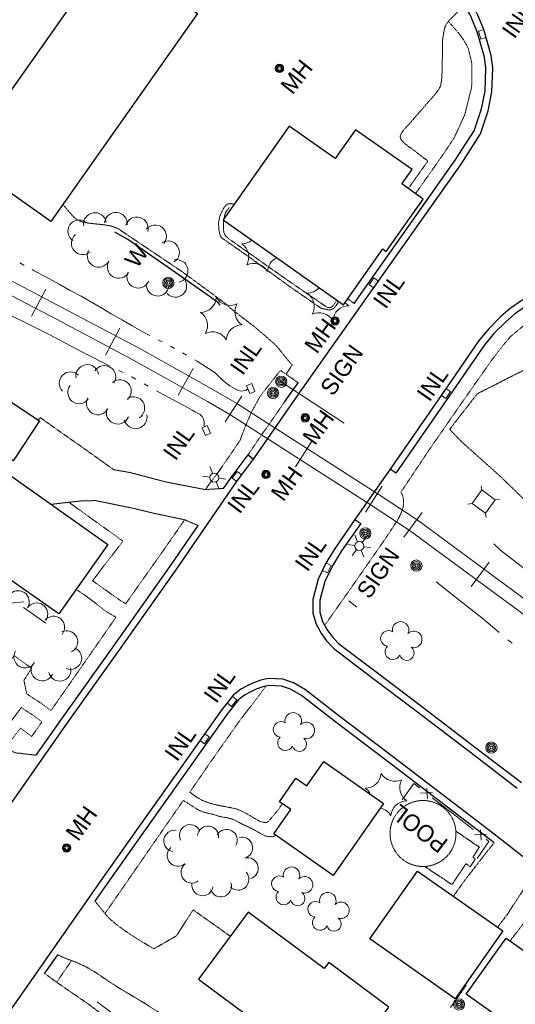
# Model space of a CAD drawing. Extents: x 863487 to 870045, y 569252 to 575761.
# Tile 24 of 66: x 865516 to 865694, y 572008 to 572362. Entities that reach past the tile are written whole.
import ezdxf
from ezdxf.enums import TextEntityAlignment as Align

# ---------------------------------------------------------------- set-up
doc = ezdxf.new("R2010")
doc.units = 0
doc.header["$LTSCALE"] = 0.005
doc.header["$MEASUREMENT"] = 0
for name, pattern in [('DGN Style 3', [37.5, 25, -12.5]), ('DGN Style 4', [56.5, 25, -12.5, 6.5, -12.5]), ('DGN Style 5', [20, 10, -10]), ('DGN Style 6', [74.75, 25, -12.5, 6.25, -12.5, 6, -12.5])]:
    doc.linetypes.add(name, pattern=pattern)
for name, color, linetype, lineweight in [('E_BLD_Name', 241, 'Continuous', 15), ('E_DRN_Grate', 5, 'Continuous', 15), ('E_DWY', 2, 'DGN Style 3', 15), ('E_LAND_Vegetation', 3, 'Continuous', 15), ('E_MISCPROP', 30, 'Continuous', 15), ('E_MISCPROP_Dash', 241, 'DGN Style 3', 15), ('E_MISCPROP_HvyDash', 241, 'DGN Style 3', 25), ('E_MISCPROP_HvyLine', 241, 'Continuous', 25), ('E_MISCPROP_Railing', 30, 'Continuous', 15), ('E_PATH_Sidewalk', 2, 'DGN Style 5', 15), ('E_RDWY', 21, 'Continuous', 25), ('E_RR', 4, 'Continuous', 15), ('E_UTL_AboveGroundPipe', 30, 'DGN Style 4', 15), ('E_WAL', 40, 'Continuous', 25), ('E_WTR', 4, 'DGN Style 6', 15)]:
    doc.layers.add(name, color=color, linetype=linetype, lineweight=lineweight)
doc.styles.add('Style-IGR_FONT_0', font='IGR_FONT_0.shx')
doc.styles.add('Style-IGR_FONT_1', font='IGR_FONT_1.shx')

# ---------------------------------------------------------------- blocks, each defined once
blk = doc.blocks.new('INLT')
at = {"layer": 'E_MISCPROP_Railing', "color": 40, "linetype": 'Continuous', "lineweight": 0, "flags": 128}
blk.add_lwpolyline([(3, -2), (3, 0), (0, 0), (0, -2), (3, -2)], dxfattribs=at)
blk = doc.blocks.new('INL_1')
at = {"layer": 'E_MISCPROP_Railing', "color": 40, "linetype": 'Continuous', "lineweight": 0, "style": 'Style-IGR_FONT_0'}
blk.add_text('INL', height=6, rotation=359.9999, dxfattribs=at).set_placement((-5.74, -3.01))
blk = doc.blocks.new('INL_2')
at = {"layer": 'E_MISCPROP_Railing', "color": 40, "linetype": 'Continuous', "lineweight": 0, "style": 'Style-IGR_FONT_0'}
blk.add_text('INL', height=6, rotation=0, dxfattribs=at).set_placement((-5.74, -3.01))
blk = doc.blocks.new('INL_3')
at = {"layer": 'E_MISCPROP_Railing', "color": 40, "linetype": 'Continuous', "lineweight": 0, "style": 'Style-IGR_FONT_0'}
blk.add_text('INL', height=6, rotation=0.0001, dxfattribs=at).set_placement((-5.74, -3.01))
blk = doc.blocks.new('INL_8')
at = {"layer": 'E_MISCPROP_Railing', "color": 40, "linetype": 'Continuous', "lineweight": 0, "style": 'Style-IGR_FONT_0'}
blk.add_text('INL', height=6, rotation=359.9999, dxfattribs=at).set_placement((-5.74, -3.01))
blk = doc.blocks.new('MHO')
at = {"layer": 'E_DRN_Grate', "color": 20, "linetype": 'Continuous', "lineweight": 0}
for centre, radius in [((0.06, 0.01), 1.5), ((0.07, 0.01), 1.22), ((0.06, 0), 0.968), ((0.03, -0.01), 0.605)]:
    blk.add_circle(centre, radius, dxfattribs=at)
blk = doc.blocks.new('POLE')
at = {"layer": 'E_MISCPROP', "color": 20, "linetype": 'Continuous', "lineweight": 0}
for centre, radius in [((-0.01, 0.02), 2.02), ((-0.01, 0.03), 1.52), ((0, -0.01), 1.01), ((0, 0), 0.502)]:
    blk.add_circle(centre, radius, dxfattribs=at)
blk = doc.blocks.new('LTP')
at = {"layer": 'E_MISCPROP', "color": 20, "linetype": 'Continuous', "lineweight": 0}
for p, q in [((-0.8, 1.43), (-2, 3.73)), ((0.9, 1.42), (2.27, 3.65)), ((-1.64, 0.07), (-4.24, 0.14)), ((-0.88, -1.42), (-2.24, -3.61)), ((0.76, -1.47), (2, -3.65)), ((1.64, -0.02), (4.16, -0.09))]:
    blk.add_line(p, q, dxfattribs=at)
blk.add_circle((0, 0), 1.64, dxfattribs=at)
blk = doc.blocks.new('PED')
at = {"layer": 'E_UTL_AboveGroundPipe', "color": 101, "linetype": 'Continuous', "lineweight": 13}
for p, q in [((-3.12, 2.9), (-4.17, 3.96)), ((2.88, 2.9), (3.94, 3.96)), ((-4.18, -4.16), (-3.12, -3.1)), ((3.94, -4.16), (2.88, -3.1))]:
    blk.add_line(p, q, dxfattribs=at)
at = {"layer": 'E_UTL_AboveGroundPipe', "color": 101, "linetype": 'Continuous', "lineweight": 13, "flags": 128}
blk.add_lwpolyline([(-3.12, -3.1), (2.88, -3.1), (2.88, 2.9), (-3.12, 2.9)], close=True, dxfattribs=at)
blk = doc.blocks.new('POOL')
at = {"layer": 'E_BLD_Name', "color": 241, "linetype": 'Continuous', "lineweight": 0, "style": 'Style-IGR_FONT_0'}
blk.add_text('POOL', height=6, rotation=360, dxfattribs=at).set_placement((-10.44, 0.15), align=Align.MIDDLE_LEFT)
blk = doc.blocks.new('WAL_2')
at = {"layer": 'E_MISCPROP_Railing', "color": 40, "linetype": 'Continuous', "lineweight": 0, "style": 'Style-IGR_FONT_0'}
blk.add_text('W', height=6, rotation=360, dxfattribs=at).set_placement((-2.27, -0.34), align=Align.MIDDLE_LEFT)
blk = doc.blocks.new('SIGN')
at = {"layer": 'E_MISCPROP', "color": 20, "linetype": 'Continuous', "lineweight": 0, "style": 'Style-IGR_FONT_0'}
blk.add_text('SIGN', height=6, rotation=0.0001, dxfattribs=at).set_placement((-9.6, -0.01), align=Align.MIDDLE_LEFT)
blk = doc.blocks.new('SIGN_1')
at = {"layer": 'E_MISCPROP', "color": 20, "linetype": 'Continuous', "lineweight": 0, "style": 'Style-IGR_FONT_0'}
blk.add_text('SIGN', height=6, rotation=0, dxfattribs=at).set_placement((-9.61, -0.01), align=Align.MIDDLE_LEFT)
blk = doc.blocks.new('POLE_1')
at = {"layer": 'E_MISCPROP', "color": 20, "linetype": 'Continuous', "lineweight": 0}
for centre, radius in [((-0.01, 0.02), 2.02), ((-0.01, 0.03), 1.52), ((0, -0.01), 1.01), ((0, 0), 0.502)]:
    blk.add_circle(centre, radius, dxfattribs=at)
blk = doc.blocks.new('PINEL')
at = {"layer": 'E_LAND_Vegetation', "color": 93, "linetype": 'Continuous', "lineweight": 0}
for centre, start, end in [((-8.14, 7.32), 275.2113, 0.9763), ((2.26, 10.71), 215.2113, 300.9763), ((10.41, 3.41), 155.2113, 240.9763), ((-10.4, -3.39), 335.2113, 60.9763), ((8.15, -7.3), 95.2114, 180.9763), ((-2.25, -10.7), 35.2113, 120.9763)]:
    blk.add_arc(centre, 5.72, start, end, dxfattribs=at)
blk = doc.blocks.new('TREE')
at = {"layer": 'E_LAND_Vegetation', "color": 93, "linetype": 'Continuous', "lineweight": 0}
for centre, radius, start, end in [((-1.47, 4.28), 2.78, 1.3946, 209.1676), ((3.57, 2.42), 2.97, 278.4237, 139.6576), ((-4.47, 0.2), 2.78, 78.0716, 279.0827), ((-2.01, -4.2), 2.61, 140.7798, 358.7124), ((3.46, -3.43), 2.97, 196.0746, 79.0478)]:
    blk.add_arc(centre, radius, start, end, dxfattribs=at)
blk = doc.blocks.new('MHO_4')
at = {"layer": 'E_DRN_Grate', "color": 20, "linetype": 'Continuous', "lineweight": 0}
for centre, radius in [((0.06, 0.01), 1.5), ((0.07, 0.01), 1.22), ((0.06, 0), 0.968), ((0.03, -0.01), 0.605)]:
    blk.add_circle(centre, radius, dxfattribs=at)
blk = doc.blocks.new('MHT_3')
at = {"layer": 'E_DRN_Grate', "color": 20, "linetype": 'Continuous', "lineweight": 0, "style": 'Style-IGR_FONT_0'}
blk.add_text('MH', height=6, rotation=359.9999, dxfattribs=at).set_placement((-0.08, -3.13), align=Align.CENTER)

msp = doc.modelspace()

# ---------------------------------------------------------------- linework, layer by layer
at = {"layer": 'E_DWY', "color": 51, "linetype": 'DGN Style 3', "flags": 128}
for points in [[(865675.48, 572366.46), (865669.95, 572360.95), (865669.67, 572360.58), (865669.13, 572359.64), (865668.69, 572358.49), (865668.29, 572356.43), (865668, 572354.28), (865667.96, 572351.64), (865667.96, 572348.96), (865667.84, 572346.38), (865667.84, 572343.4), (865667.67, 572340.46), (865667.29, 572337.88), (865666.62, 572336.58), (865665.3, 572334.84), (865663.42, 572332.69), (865661.46, 572330.41), (865659.63, 572328.35), (865657.86, 572326.32), (865656.24, 572324.41), (865654.98, 572323.07), (865654.36, 572322.42), (865653.42, 572321.19), (865653.05, 572320.61), (865652.7, 572319.61), (865653.04, 572318.55), (865654.05, 572317.37), (865655.72, 572316.06), (865657.5, 572314.79), (865659.35, 572313.38), (865660.74, 572312.29), (865661.9, 572311.44), (865662.72, 572310.86), (865655.66, 572300.93)], [(865616.04, 572231.11), (865611.68, 572234.18), (865613.98, 572237.62), (865613.44, 572238.07), (865612.56, 572239.04), (865611.03, 572240.9), (865609.1, 572243.34), (865607.31, 572245.25), (865605.34, 572246.95), (865603.54, 572248.55), (865602, 572249.83), (865600.69, 572250.95), (865599.04, 572252.23), (865597.31, 572253.58), (865595.11, 572255.23), (865593, 572256.89), (865591.41, 572258.14), (865589.79, 572259.66), (865574.36, 572271.02), (865551.26, 572286.52), (865549.21, 572287.36), (865546.29, 572287.89), (865543.22, 572288.22), (865540.25, 572288.55), (865538.1, 572289.02), (865536.45, 572289.76), (865535.13, 572290.88), (865533.55, 572292.7), (865532.19, 572294.29), (865531.44, 572295.19)], [(865630.7, 572260.31), (865629, 572257.94), (865627.7, 572257.33), (865626.83, 572257.35), (865624.25, 572257.92), (865612.18, 572266.28), (865598.68, 572276.14), (865588.6, 572283.15), (865588.16, 572283.78), (865587.85, 572284.56), (865587.66, 572285.44), (865587.5, 572286.38), (865587.42, 572288.41), (865587.62, 572290.02), (865587.85, 572290.89), (865588.11, 572291.57), (865588.5, 572292.35), (865588.93, 572293.18), (865589.26, 572293.88), (865590.14, 572295.05), (865590.9, 572295.43), (865591.75, 572295.53), (865592.99, 572295.3)], [(865591.27, 572294.24), (865589.85, 572292.15), (865589.54, 572291.02), (865589.43, 572290.25)], [(865589.31, 572289.46), (865589.16, 572288.59), (865589.19, 572287.08), (865589.2, 572286.08), (865589.36, 572285.09), (865589.7, 572284.34), (865590.24, 572283.62), (865590.86, 572283.03), (865591.54, 572282.56), (865592.33, 572282.01), (865611.93, 572268.19), (865626.46, 572258.23), (865627.36, 572258.14), (865628.21, 572258.34), (865628.83, 572259.1), (865629.39, 572260), (865629.94, 572260.85)], [(865636.19, 572259.59), (865633.91, 572261.33)], [(865784.69, 572242.27), (865760, 572246.26), (865727.87, 572250.8), (865703.94, 572239.08), (865680.49, 572227.19), (865670.52, 572214.36), (865675.05, 572209.72), (865689.07, 572197.17), (865701.48, 572185.1), (865717.15, 572169.97), (865738.81, 572149.41), (865750.74, 572138.12), (865761.05, 572128.45), (865776.51, 572114.83), (865782.11, 572119.98), (865782.49, 572120.09), (865782.96, 572119.95), (865783.96, 572119.62), (865785.06, 572119.44), (865786.75, 572119), (865787.98, 572118.65), (865789.01, 572118.24), (865789.97, 572117.87), (865790.77, 572117.45), (865791.83, 572116.66), (865793.34, 572115.6), (865794.64, 572114.73), (865796.34, 572113.64), (865797.81, 572112.8), (865798.99, 572111.83), (865799.67, 572110.95), (865800.47, 572109.95), (865801.24, 572108.92), (865801.96, 572108.25), (865802.67, 572107.16), (865803.5, 572105.71), (865804.32, 572104.15), (865804.81, 572103.32), (865805.61, 572102.07), (865806.67, 572101.06), (865808.59, 572100.59), (865810.58, 572100.99), (865812.44, 572101.75), (865814.87, 572102.79), (865817.14, 572103.68), (865819.33, 572104.45), (865821.95, 572105.44), (865824.13, 572106.04), (865825.9, 572105.13), (865828.22, 572104), (865830.63, 572102.83), (865833.26, 572101.81), (865834.94, 572101.17), (865836.4, 572100.26), (865838.91, 572098.66), (865840.5, 572097.69), (865842.37, 572097.07), (865844.79, 572097.3), (865846.08, 572097.88), (865848.12, 572098.95), (865851.29, 572100.48), (865854.52, 572102.17), (865857.06, 572103.69), (865859.25, 572104.84), (865861.07, 572105.72), (865863.19, 572106.72), (865865.14, 572107.57), (865866.96, 572108.39), (865868.25, 572108.95), (865870.2, 572109.82), (865872.42, 572110.93), (865874.55, 572112.01), (865876.77, 572113.18), (865879, 572114.2), (865880.89, 572115.2), (865883.03, 572116.26), (865884.61, 572117.1), (865885.51, 572117.56), (865887.07, 572118.44), (865888.59, 572119.08), (865889.38, 572119.42), (865890.33, 572119.78), (865891.3, 572120.26), (865892.3, 572120.62), (865892.8, 572120.83), (865893.14, 572120.96)], [(865589.23, 572193.16), (865582.7, 572192.72), (865568.44, 572195.47), (865555.51, 572198.88), (865549.77, 572199.83), (865538.58, 572207.81), (865530.01, 572213.81), (865523.26, 572218.61), (865522.57, 572217.72)], [(865580.06, 572179.83), (865575.21, 572181.88), (865564.51, 572184.12), (865557.04, 572185.93), (865543.19, 572188.77), (865538.13, 572188.65), (865533.66, 572188.18), (865527.1, 572187.42)], [(865493.49, 572111.02), (865494.97, 572110.03), (865496.75, 572108.72), (865498.43, 572107.36), (865500.99, 572105.49), (865503.04, 572104.12), (865504.77, 572103), (865506.28, 572102.08), (865507.36, 572101.51), (865509.29, 572100.44), (865511.64, 572099.35), (865513.07, 572098.65), (865514.4, 572098.12), (865515.45, 572097.92), (865516.01, 572097.95), (865521.82, 572097.22)], [(865686.49, 572065.75), (865683.42, 572061.9), (865675.77, 572052.02), (865671.87, 572046.53)], [(865701.13, 572054.32), (865696.77, 572048.5), (865691, 572039.63), (865687.74, 572035.42)], [(865706.24, 572049.91), (865704.93, 572047.07), (865701.6, 572042.61), (865697.93, 572037.95), (865695.31, 572034.47), (865692.27, 572030.54)], [(865542.97, 572044.78), (865545.73, 572041.37), (865546.68, 572040.2), (865547.76, 572038.94), (865548.71, 572038.05), (865550.58, 572036.48), (865552.6, 572034.97), (865555.33, 572033.05), (865557.77, 572031.51), (865559.7, 572030.3), (865561.43, 572029.3), (865562.55, 572028.64), (865564.11, 572027.67), (865572.18, 572032.24), (865578.28, 572041.64), (865584.33, 572037.37), (865587.39, 572035.23), (865591.65, 572032.13)], [(865529.46, 572025.55), (865532.18, 572024.3), (865533.9, 572023.67), (865536.27, 572022.78), (865538.97, 572021.58), (865541.3, 572020.33), (865543.71, 572018.84), (865547.52, 572016.23), (865550.59, 572014.25), (865553.27, 572012.57), (865555.91, 572011.03), (865558.64, 572009.41), (865561.56, 572007.64), (865562.88, 572006.72), (865565.8, 572004.93), (865570.73, 572001.65), (865574.57, 571999.06), (865579.2, 571996.15), (865583.48, 571993.26), (865587.44, 571990.24), (865591.22, 571987.34), (865594.29, 571985.24), (865596.64, 571983.7), (865599.11, 571982.05), (865601.12, 571980.61), (865602.01, 571979.97), (865602.97, 571979.35)], [(865524.76, 572018.87), (865529.15, 572015.67), (865540.43, 572007.91), (865550.04, 572000.71), (865560.35, 571993.29), (865565.08, 571989.83), (865571.21, 571985.33), (865575.89, 571981.84), (865587.86, 571973.03), (865593.45, 571969.1)]]:
    msp.add_lwpolyline(points, dxfattribs=at)
at = {"layer": 'E_LAND_Vegetation', "color": 93, "linetype": 'Continuous'}
for centre, radius, start, end in [((865537.3, 572285.59), 4.08, 56.1916, 236.1763), ((865542.94, 572288.18), 4.08, 9.1947, 189.1793), ((865550.5, 572288.28), 4.08, 354.8685, 174.8532), ((865558.01, 572286.63), 4.08, 343.2278, 163.2125), ((865564.59, 572283.74), 4.08, 320.8454, 140.8301), ((865538.58, 572281.24), 4.08, 130.0747, 310.0593), ((865569.24, 572278.02), 4.08, 302.3284, 122.3131), ((865595.75, 572286.75), 5.72, 270.2012, 309.7043), ((865544.28, 572276.75), 4.08, 152.0121, 331.9968), ((865592.57, 572276.28), 5.72, 330.2012, 55.9661), ((865551.48, 572272.78), 4.08, 150.4494, 330.4341), ((865572.34, 572271.29), 4.08, 283.3404, 103.3251), ((865610.7, 572270.77), 5.72, 113.6568, 175.9662), ((865600.04, 572268.29), 5.72, 30.2012, 115.9661), ((865558.51, 572269.2), 4.08, 157.4168, 337.4015), ((865571.86, 572265.94), 4.08, 222.9334, 42.9181), ((865565.5, 572266.37), 4.08, 173.451, 353.4356), ((865619.29, 572269.05), 5.72, 270.2012, 319.0719), ((865616.11, 572258.58), 5.72, 330.2012, 55.9661), ((865634.24, 572253.07), 5.72, 90.2012, 175.9662), ((865637.42, 572263.54), 5.72, 218.6384, 235.9662), ((865623.58, 572250.59), 5.72, 30.2012, 115.9661), ((865540.22, 572233.57), 4.09, 9.5663, 189.551), ((865546.34, 572233.19), 4.09, 326.9004, 146.8851), ((865534.2, 572230.97), 4.09, 45.0458, 225.0305), ((865537.28, 572227.68), 4.09, 142.53, 322.5147), ((865551.94, 572228.14), 4.09, 310.903, 130.8876), ((865544.01, 572223.72), 4.09, 151.7671, 331.7518), ((865556.75, 572222.02), 4.09, 301.0323, 121.017), ((865551.16, 572220.35), 4.09, 158.4743, 338.459), ((865557.59, 572218.7), 4.09, 193.0778, 13.0625), ((865515.32, 572152.4), 3.99, 326.2932, 146.2779), ((865522.02, 572148.02), 3.99, 326.8787, 146.8634), ((865528.07, 572143.21), 3.99, 320.0915, 140.0762), ((865532.78, 572137.97), 3.99, 296.5252, 116.5099), ((865517.81, 572132.62), 3.99, 149.7783, 329.763), ((865534.2, 572132.09), 3.99, 246.8115, 66.7962), ((865523.99, 572127.96), 3.99, 156.2632, 336.2479), ((865530.32, 572127.86), 3.99, 192.2142, 12.1988), ((865640.16, 572091.1), 5.72, 270.2012, 355.9661), ((865650.82, 572093.58), 5.72, 210.2012, 295.9662), ((865658.29, 572085.59), 5.72, 150.2012, 235.9662), ((865636.98, 572080.63), 5.72, 26.4365, 55.9661), ((865655.11, 572075.12), 5.72, 90.2012, 175.9662), ((865644.45, 572072.64), 5.72, 30.2012, 78.0319), ((865571.58, 572066.43), 3.84, 81.1261, 261.1108), ((865577.19, 572068.46), 3.84, 26.1623, 206.1469), ((865583.62, 572067.95), 3.84, 353.5638, 173.5485), ((865590.29, 572066.77), 3.84, 330.1039, 150.0885), ((865595.81, 572063.99), 3.84, 285.4706, 105.4552), ((865572.77, 572061.15), 3.84, 130.9766, 310.9613), ((865597.86, 572056.58), 3.84, 285.4706, 105.4552), ((865577.75, 572055.13), 3.84, 127.3739, 307.3586), ((865594.49, 572052.58), 3.84, 222.6327, 42.6174), ((865581.62, 572050.6), 3.84, 170.8089, 350.7936), ((865588.21, 572050.17), 3.84, 197.7171, 17.7017)]:
    msp.add_arc(centre, radius, start, end, dxfattribs=at)
at = {"layer": 'E_MISCPROP', "color": 20, "linetype": 'Continuous'}
for p, q in [((865609.61, 572231.71), (865632.53, 572216.58)), ((865637.17, 572150.46), (865634.27, 572152.76))]:
    msp.add_line(p, q, dxfattribs=at)
at = {"layer": 'E_MISCPROP_Dash', "color": 241, "linetype": 'DGN Style 3'}
msp.add_circle((865660.95, 572069.11), 11.86, dxfattribs=at)
at = {"layer": 'E_MISCPROP_HvyDash', "color": 241, "linetype": 'DGN Style 3', "flags": 128}
msp.add_lwpolyline([(865672.77, 572069.98), (865681.16, 572064.26), (865678.92, 572060.64), (865679.73, 572059.94), (865677.93, 572057.14), (865676.32, 572058.17), (865671.34, 572050.76), (865661.51, 572057.26)], dxfattribs=at)
at = {"layer": 'E_MISCPROP_HvyLine', "color": 241, "linetype": 'Continuous', "flags": 128}
for points in [[(865579.83, 572363.79), (865527.11, 572289.04), (865495.32, 572311.46), (865548.04, 572386.22)], [(865612.78, 572323.4), (865589.02, 572289.66), (865632.37, 572259.14), (865646.5, 572279.21), (865647.75, 572278.33), (865661.01, 572297.16), (865653.32, 572302.57), (865656.99, 572307.77), (865636.71, 572322.05), (865629.41, 572311.69)], [(865503.03, 572230.57), (865523.04, 572217.42), (865513.6, 572203.06), (865508.9, 572206.15), (865510.11, 572208), (865494.8, 572218.06)], [(865507.52, 572201.27), (865547.57, 572172.93), (865529.94, 572148.02), (865510.36, 572161.88), (865508.98, 572159.92), (865499.08, 572166.93), (865500.11, 572168.39), (865489.54, 572175.87), (865498.22, 572188.14), (865491.57, 572192.84), (865499.75, 572204.4), (865506.4, 572199.69)], [(865646.79, 572079.89), (865628.64, 572054.03), (865607.29, 572069.01), (865613.38, 572077.68), (865609.32, 572080.54), (865615.26, 572088.99), (865619.16, 572086.25), (865625.29, 572094.99)], [(865658.92, 572055.6), (865689.61, 572034.11), (865672.54, 572009.73), (865641.85, 572031.22)], [(865601.65, 571977.58), (865626.29, 571959.3), (865643.82, 571982.92), (865635.57, 571989.04), (865648.65, 572006.67), (865627.04, 572022.7), (865625.43, 572020.53), (865598.09, 572040.81), (865580.21, 572016.71), (865612.76, 571992.55)], [(865676.49, 572011.42), (865690.89, 572031.53), (865708.42, 572018.99), (865694.02, 571998.88)]]:
    msp.add_lwpolyline(points, close=True, dxfattribs=at)
at = {"layer": 'E_MISCPROP_Railing', "color": 40, "linetype": 'Continuous'}
for p, q in [((865517.33, 572152.42), (865512.48, 572151.91)), ((865664.38, 572083.81), (865660.07, 572083.55)), ((865662.53, 572081.65), (865662.29, 572085.35)), ((865681.88, 572066.74), (865681.63, 572070.44)), ((865683.73, 572068.9), (865679.42, 572068.64))]:
    msp.add_line(p, q, dxfattribs=at)
at = {"layer": 'E_MISCPROP_Railing', "color": 40, "linetype": 'Continuous', "flags": 128}
for points in [[(865599.34, 572230.8), (865597.5, 572230.03), (865598.65, 572227.26), (865600.5, 572228.03), (865599.34, 572230.8)], [(865583.37, 572215.75), (865581.52, 572214.98), (865582.68, 572212.21), (865584.52, 572212.98), (865583.37, 572215.75)], [(865525.33, 572144.7), (865517.28, 572150.35)], [(865659.69, 572085.51), (865657.59, 572087.13), (865653.43, 572081.16)], [(865671.17, 572076.66), (865664.26, 572081.98)], [(865679.03, 572070.6), (865671.17, 572076.66)], [(865680.46, 572060.17), (865684.66, 572066.26), (865683.6, 572067.07)], [(865676.47, 572014.62), (865670.81, 572006.52)], [(865543.7, 572008.56), (865553.11, 572001.49)]]:
    msp.add_lwpolyline(points, dxfattribs=at)
at = {"layer": 'E_PATH_Sidewalk', "color": 51, "linetype": 'DGN Style 5', "flags": 128}
for points in [[(865670.03, 572361.03), (865673.95, 572356.57), (865675.56, 572354.37), (865677.21, 572351.32), (865678.54, 572345.78), (865678.44, 572337.41), (865676.01, 572327.58), (865672.17, 572319.2), (865667.98, 572312.9), (865658.25, 572299.1)], [(865766.8, 572258.95), (865760.17, 572261.88), (865752.22, 572264.31), (865744.82, 572265.65), (865735.78, 572265.96), (865726.76, 572265.01), (865720.39, 572263.56), (865715.36, 572262.09), (865708.73, 572259.17), (865702.81, 572255.92), (865696.73, 572251.33), (865692.32, 572247.62), (865689.87, 572244.74), (865685.68, 572239.29), (865677.7, 572227.97), (865663.24, 572207.14), (865652.98, 572191.78), (865653.17, 572191.41), (865653.58, 572190.74), (865653.86, 572189.61), (865653.93, 572187.8), (865653.88, 572186.87), (865653.47, 572185.21), (865652.79, 572183.7), (865651.73, 572181.66), (865650.86, 572180.29), (865647.02, 572174.53), (865636.64, 572159.63), (865625.59, 572143.92)], [(865611.68, 572234.18), (865609.72, 572235.58), (865602.44, 572226.44), (865599.27, 572220.62), (865597.17, 572215.77), (865595.13, 572210.42), (865592.03, 572205.81), (865588.74, 572201.05), (865582.7, 572192.72)], [(865611.22, 572224.34), (865605.86, 572216.59), (865602.79, 572212.28), (865598.03, 572205.22)], [(865575.21, 572181.88), (865567.32, 572170.5), (865553.99, 572151.68), (865551.9, 572153), (865549.69, 572154.53), (865542.09, 572159.96), (865545.67, 572164.67), (865553.05, 572174.17), (865547.91, 572177.91), (865544.51, 572180.29), (865533.56, 572188.17)], [(865536.18, 572156.84), (865538.91, 572155.05), (865545.93, 572149.77), (865547.09, 572148.85), (865548.81, 572147.84), (865550.52, 572146.84), (865541.42, 572133.75), (865527.15, 572113.3), (865524.88, 572114.95), (865523.27, 572116.13), (865518.43, 572119.28), (865517.42, 572124.16), (865520.16, 572128.45), (865513.87, 572133.1), (865511.54, 572129.75)], [(865604.46, 572122.06), (865601.61, 572118.24), (865595.25, 572110.01), (865585.34, 572095.96), (865577.06, 572083.96), (865579.13, 572082.4), (865581.56, 572081.02), (865583.78, 572080.18), (865586.24, 572079.48), (865588.17, 572079.05), (865589.91, 572078.75), (865591.47, 572078.45), (865592.94, 572078.12), (865594.37, 572077.76), (865595.65, 572077.22), (865596.74, 572076.66), (865597.99, 572075.95), (865599.25, 572075.21), (865600.31, 572074.58), (865601.38, 572074), (865602.32, 572073.46), (865603.18, 572073.21), (865604.13, 572073.1), (865604.68, 572073.04), (865605.23, 572073.37), (865605.79, 572073.98), (865606.52, 572074.84), (865607.42, 572075.93), (865608.47, 572077.17), (865609.23, 572078.14), (865610.33, 572079.83)], [(865507.06, 572101.67), (865509.54, 572105.2), (865516.48, 572114.37), (865520, 572112.05), (865520.56, 572111.72), (865523.91, 572109.23), (865520.23, 572104), (865516.19, 572107), (865511.8, 572101.25), (865510.83, 572099.72)], [(865608.1, 572068.45), (865607.65, 572068.23), (865606.93, 572068.02), (865605.9, 572067.96), (865604.86, 572068.04), (865603.9, 572068.41), (865602.74, 572069), (865601.42, 572069.71), (865599.95, 572070.55), (865598.67, 572071.2), (865597.09, 572071.95), (865595.84, 572072.53), (865594.51, 572073.23), (865593.43, 572073.84), (865592.15, 572074.34), (865590.58, 572074.77), (865588.6, 572075.07), (865586.92, 572075.49), (865585.18, 572076.08), (865583.65, 572076.38), (865582.17, 572076.77), (865581.07, 572077.17), (865580.24, 572077.54), (865579.45, 572077.99), (865578.51, 572078.61), (865577.37, 572079.33), (865576.32, 572080.02), (865575.66, 572080.41), (865574.72, 572080.99), (865546.56, 572040.35)], [(865534.55, 572023.42), (865529.16, 572015.66)]]:
    msp.add_lwpolyline(points, dxfattribs=at)
at = {"layer": 'E_RDWY', "color": 21, "linetype": 'Continuous', "flags": 128}
for points in [[(865613.26, 572222.89), (865616.31, 572227.16), (865641.36, 572262.58), (865674.64, 572309.69), (865681.58, 572320.63), (865684.35, 572328.91), (865685.75, 572335.66), (865686.04, 572344.26), (865685.51, 572348.7), (865682.79, 572358.11), (865680.62, 572363.27), (865679.76, 572365.17), (865652.81, 572398.09), (865618.03, 572439.51), (865583.2, 572480.18), (865559.47, 572508.28), (865537.7, 572533.8), (865533.88, 572536.33), (865529.78, 572537.86), (865521.42, 572537.71), (865512.49, 572535.3), (865507.48, 572531.57), (865503.72, 572526.78)], [(865636.19, 572259.59), (865639.32, 572264.02), (865672.56, 572311.08), (865679.3, 572321.71), (865681.93, 572329.56), (865683.26, 572335.96), (865683.54, 572344.15), (865683.05, 572348.2), (865680.43, 572357.27), (865678.33, 572362.27), (865677.62, 572363.84), (865675.48, 572366.46)], [(865765.85, 572267.9), (865752.79, 572272.18), (865737.96, 572273.69), (865730.69, 572273.22), (865718.25, 572270.88), (865708.59, 572267.63), (865700.44, 572263.43), (865692.27, 572257.77), (865688.99, 572254.91), (865684.58, 572250.54), (865680.78, 572245.94), (865669.58, 572229.64), (865649.1, 572200.09), (865636.48, 572182)], [(865765.08, 572265.53), (865752.27, 572269.72), (865737.91, 572271.18), (865731, 572270.73), (865718.88, 572268.46), (865709.57, 572265.32), (865701.73, 572261.28), (865693.81, 572255.79), (865690.69, 572253.08), (865686.43, 572248.85), (865682.78, 572244.43), (865671.64, 572228.22), (865651.16, 572198.67), (865649.1, 572200.09)], [(865611.22, 572224.34), (865614.27, 572228.61), (865616.04, 572231.11)], [(865449.15, 571989.26), (865465.64, 572013.03), (865476.09, 572027.76), (865496.2, 572056.71), (865512.17, 572079.1), (865533.28, 572109.22), (865552.12, 572135.61), (865572.38, 572164.25), (865593.92, 572195.57), (865600.03, 572203.72), (865613.26, 572222.89)], [(865589.23, 572193.16), (865591.89, 572197.02), (865598.03, 572205.22), (865600.03, 572203.72)], [(865521.82, 572097.22), (865531.24, 572110.66), (865550.08, 572137.05), (865570.33, 572165.68), (865580.06, 572179.83)], [(865636.48, 572182), (865629.54, 572172.06), (865626.17, 572166.55), (865623.25, 572160.5), (865621.32, 572153.27), (865621.35, 572148.35), (865622.46, 572144.39), (865624.41, 572140.9), (865626.29, 572138.4), (865628.9, 572135.58), (865643.05, 572124.85), (865657.99, 572113.58), (865678.01, 572098.33), (865694.86, 572085.45)], [(865636.48, 572182), (865638.53, 572180.56), (865631.64, 572170.69), (865628.36, 572165.35), (865625.6, 572159.63), (865623.82, 572152.95), (865623.84, 572148.7), (865624.79, 572145.35), (865626.51, 572142.27), (865628.21, 572140), (865630.58, 572137.44), (865644.56, 572126.84), (865659.5, 572115.57), (865679.52, 572100.32), (865696.41, 572087.41)], [(865704.75, 572054.67), (865686.54, 572068.88), (865648.43, 572097.96), (865630.68, 572111.45), (865618.63, 572120.75), (865614.34, 572123.3), (865610.53, 572124.53), (865605.28, 572124.82), (865602.64, 572124.2), (865600, 572123.29), (865597.44, 572122.07), (865595.39, 572120.95), (865593.59, 572119.61), (865592.8, 572118.95), (865588.34, 572113.33), (865572.74, 572091.23), (865556.31, 572068.17), (865545.1, 572052.17), (865508.37, 571999.88)], [(865686.49, 572065.75), (865685.01, 572066.9), (865646.92, 572095.97), (865629.16, 572109.46), (865617.22, 572118.68), (865613.3, 572121.01), (865610.07, 572122.05), (865605.51, 572122.3), (865603.33, 572121.79), (865600.95, 572120.97), (865598.58, 572119.84), (865596.74, 572118.83), (865595.13, 572117.64), (865594.6, 572117.2), (865590.34, 572111.84), (865574.78, 572089.78), (865558.35, 572066.72), (865547.15, 572050.74), (865542.97, 572044.78)], [(865529.46, 572025.55), (865524.76, 572018.87)]]:
    msp.add_lwpolyline(points, dxfattribs=at)
at = {"layer": 'E_RR', "color": 171, "linetype": 'Continuous'}
for p, q in [((865525.29, 572264.77), (865520.19, 572255.02)), ((865551.86, 572250.8), (865546.73, 572241.07)), ((865578.29, 572236.28), (865572.88, 572226.71)), ((865595.75, 572226.31), (865589.8, 572217.05)), ((865621, 572210.11), (865615.06, 572200.85)), ((865646.25, 572193.91), (865640.31, 572184.65)), ((865660.59, 572184.48), (865654.06, 572175.63)), ((865684.74, 572166.69), (865678.22, 572157.84))]:
    msp.add_line(p, q, dxfattribs=at)
at = {"layer": 'E_RR', "color": 171, "linetype": 'Continuous', "flags": 128}
for points in [[(865386.8, 572323.39), (865425.08, 572307.76), (865439.32, 572301.59), (865489.09, 572279.37), (865515.17, 572266.51), (865531.26, 572258.1), (865558.87, 572243.54), (865575.48, 572234.25), (865585.71, 572228.48), (865593.85, 572223.77)], [(865385.03, 572319.04), (865423.26, 572303.43), (865437.42, 572297.29), (865487.09, 572275.11), (865513.04, 572262.32), (865529.08, 572253.93), (865556.62, 572239.41), (865573.18, 572230.15), (865583.38, 572224.4), (865591.5, 572219.71)], [(865594.04, 572223.66), (865644.8, 572191.09), (865658.5, 572182.1)], [(865591.51, 572219.7), (865642.24, 572187.15), (865655.92, 572178.17)], [(865658.72, 572181.95), (865698.69, 572152.51), (865720.92, 572135.07), (865743.51, 572116.7), (865766.22, 572097.28), (865794.52, 572071.99), (865815.43, 572052.21), (865836.43, 572031.54), (865860.61, 572006.62), (865876.88, 571989.15), (865894.32, 571969.54), (865899.51, 571963.51)], [(865655.93, 572178.16), (865695.84, 572148.77), (865717.99, 572131.4), (865740.5, 572113.09), (865763.12, 572093.74), (865791.34, 572068.52), (865812.16, 572048.82), (865833.09, 572028.22), (865857.21, 572003.38), (865873.4, 571985.99), (865890.79, 571966.45), (865894.4, 571962.25)]]:
    msp.add_lwpolyline(points, dxfattribs=at)
at = {"layer": 'E_WAL', "flags": 128}
msp.add_lwpolyline([(865588.04, 572259.03), (865587.35, 572259.68), (865586.54, 572260.48), (865585.51, 572261.2), (865584.45, 572261.95), (865583.3, 572262.75), (865572.09, 572270.67), (865554.78, 572282.66), (865550.12, 572285.23)], dxfattribs=at)
at = {"layer": 'E_WTR', "color": 161, "linetype": 'Continuous', "flags": 128}
for points in [[(865515.98, 572274.23), (865517.41, 572273.43), (865517.44, 572273.42)], [(865520.37, 572271.81), (865521.13, 572271.4), (865525.34, 572269.2), (865530.28, 572266.39), (865534.07, 572264.26), (865538.02, 572262.22), (865540.93, 572260.61), (865541.63, 572260.15)], [(865504.24, 572259.47), (865526.23, 572248.61), (865526.47, 572248.48)], [(865541.63, 572260.15), (865541.96, 572259.92), (865545.39, 572257.97), (865548.82, 572255.94), (865552.87, 572253.64), (865556.58, 572251.51), (865560.58, 572249.13), (865562.66, 572248.08)], [(865526.47, 572248.48), (865538.45, 572242.15), (865548.48, 572237.1)], [(865565.65, 572246.58), (865567.15, 572245.86)], [(865570.12, 572244.31), (865571.57, 572243.49)], [(865574.49, 572241.84), (865575.94, 572241.02)], [(865578.84, 572239.36), (865579.71, 572238.86), (865583.76, 572236.26), (865586.14, 572234.7), (865588.44, 572232.45), (865589.97, 572231.13), (865591.48, 572230.01), (865593.09, 572229.01), (865594.33, 572228.47), (865595.57, 572228.12), (865596.43, 572228.2), (865597.06, 572228.39), (865597.68, 572228.65), (865598.05, 572228.69)], [(865551.54, 572235.56), (865553.06, 572234.79)], [(865556.12, 572233.26), (865556.17, 572233.23), (865557.61, 572232.43)], [(865560.6, 572230.77), (865562.1, 572229.94)], [(865565.08, 572228.28), (865569.3, 572225.95), (865576.28, 572222.23), (865577.9, 572221.24), (865579.14, 572220.58), (865580.03, 572220.13), (865580.63, 572219.82), (865581.55, 572218.98), (865582.02, 572218.09), (865582.23, 572217.01), (865582.26, 572216.21), (865582.28, 572215.67), (865582.32, 572215.31)], [(865686.37, 572173.26), (865688.99, 572170.87), (865691.1, 572169.1), (865693.6, 572167.26), (865696.27, 572165.24), (865698.79, 572163.07), (865701.62, 572160.72), (865704.18, 572158.62), (865706.77, 572156.23), (865708.76, 572154.58), (865709.64, 572153.85)], [(865665.66, 572159.55), (865672.67, 572154), (865682.68, 572146.13), (865688.39, 572141.36)], [(865691.47, 572138.78), (865691.77, 572138.52), (865693.04, 572137.54)]]:
    msp.add_lwpolyline(points, dxfattribs=at)

# ---------------------------------------------------------------- block references
at = {"layer": 'E_BLD_Name', "color": 241, "linetype": 'Continuous', "rotation": 142.6593469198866}
msp.add_blockref('POOL', (865660.36, 572070.52), dxfattribs=at)
at = {"layer": 'E_DRN_Grate', "color": 20, "linetype": 'Continuous'}
for name, p, xscale, yscale, zscale, rotation in [('MHO_4', (865609.3, 572344.07), 1.000001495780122, 1.000001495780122, 1.000001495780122, 51.92726013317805), ('MHT_3', (865615.42, 572341.28), 1.000001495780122, 1.000001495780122, 1.000001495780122, 51.92726013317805), ('MHO', (865629.24, 572253.29), 0.9999988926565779, 0.9999988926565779, 0.9999988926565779, 54.37591312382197), ('MHO', (865618.57, 572218.46), 0.9999988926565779, 0.9999988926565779, 0.9999988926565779, 54.37591312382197), ('MHO', (865604.41, 572198.12), 0.9999988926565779, 0.9999988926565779, 0.9999988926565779, 54.37591312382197), ('MHO', (865532.72, 572063.87), 0.9999988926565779, 0.9999988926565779, 0.9999988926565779, 54.37591312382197)]:
    msp.add_blockref(name, p, dxfattribs=dict(at, xscale=xscale, yscale=yscale, zscale=zscale, rotation=rotation))
at = {"layer": 'E_LAND_Vegetation', "color": 93, "linetype": 'Continuous', "rotation": 54.99005666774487}
for name, p in [('PINEL', (865588.38, 572254.16)), ('TREE', (865652.82, 572137.99)), ('TREE', (865614.2, 572105.28)), ('TREE', (865613.58, 572049.81)), ('TREE', (865626.65, 572040.65))]:
    msp.add_blockref(name, p, dxfattribs=at)
at = {"layer": 'E_MISCPROP', "color": 20, "linetype": 'Continuous', "xscale": 0.9999988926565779, "yscale": 0.9999988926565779, "zscale": 0.9999988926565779, "rotation": 54.37591312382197}
for name, p in [('POLE', (865569.37, 572267.03)), ('POLE', (865607, 572227.49)), ('LTP', (865585.86, 572197.03)), ('POLE', (865640.21, 572176.96)), ('LTP', (865638.04, 572172.42)), ('POLE', (865658.59, 572165.4)), ('POLE', (865685.56, 572100)), ('POLE', (865673.9, 572007.67))]:
    msp.add_blockref(name, p, dxfattribs=at)
at = {"layer": 'E_MISCPROP', "color": 20, "linetype": 'Continuous'}
for name, p, rotation in [('SIGN_1', (865631.56, 572235.55), 54.98872334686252), ('POLE_1', (865609.96, 572231.48), 54.98872334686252), ('SIGN', (865644.65, 572162.64), 55.14622862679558)]:
    msp.add_blockref(name, p, dxfattribs=dict(at, rotation=rotation))
at = {"layer": 'E_MISCPROP_Railing', "color": 40, "linetype": 'Continuous'}
for name, p, xscale, yscale, zscale, rotation in [('INL_2', (865694.67, 572360.84), 1.000002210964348, 1.000002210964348, 1.000002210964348, 54.76177677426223), ('INLT', (865682.79, 572358.08), 1.000001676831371, 1.000001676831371, 1.000001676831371, 286.1247533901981), ('INLT', (865644.94, 572267.65), 1.000002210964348, 1.000002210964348, 1.000002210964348, 234.7617767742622), ('INL_2', (865648.34, 572263.69), 1.000002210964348, 1.000002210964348, 1.000002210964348, 54.76177677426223), ('INL_3', (865595.99, 572190.03), 0.9999982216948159, 0.9999982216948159, 0.9999982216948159, 53.15363457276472), ('INLT', (865595.73, 572197.99), 0.9999982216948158, 0.9999982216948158, 0.9999982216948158, 233.1536345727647), ('INLT', (865624.76, 572163.64), 1.000001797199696, 1.000001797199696, 1.000001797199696, 64.25338212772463)]:
    msp.add_blockref(name, p, dxfattribs=dict(at, xscale=xscale, yscale=yscale, zscale=zscale, rotation=rotation))
for name, p, rotation in [('INL_8', (865596.91, 572239.84), 54.81462822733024), ('INL_1', (865664.05, 572230.37), 55.24207435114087), ('INLT', (865667.49, 572226.61), 55.24207435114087), ('INL_8', (865572.77, 572209.19), 54.81462822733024), ('INL_8', (865620.2, 572169.27), 54.81462822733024), ('INL_8', (865587.43, 572121.95), 54.81462822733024), ('INLT', (865590.51, 572116.06), 51.53403106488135), ('INL_8', (865573.34, 572101.03), 54.81462822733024), ('INLT', (865580.71, 572102.53), 54.81462822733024)]:
    msp.add_blockref(name, p, dxfattribs=dict(at, rotation=rotation))
at = {"layer": 'E_UTL_AboveGroundPipe', "color": 101, "linetype": 'Continuous', "xscale": 0.9999988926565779, "yscale": 0.9999988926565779, "zscale": 0.9999988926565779, "rotation": 54.37591312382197}
msp.add_blockref('PED', (865682.74, 572188.56), dxfattribs=at)
at = {"layer": 'E_WAL', "xscale": 0.9999986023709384, "yscale": 0.9999986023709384, "zscale": 0.9999986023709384, "rotation": 54.7260165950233}
msp.add_blockref('WAL_2', (865556.77, 572275.68), dxfattribs=at)

# ---------------------------------------------------------------- texts
at = {"layer": 'E_DRN_Grate', "color": 20, "linetype": 'Continuous', "style": 'Style-IGR_FONT_1'}
for p in [(865620.32, 572242.94), (865619.64, 572210.05), (865608.29, 572189.85), (865534.46, 572067.75)]:
    msp.add_text('MH', height=6, rotation=54.3759, dxfattribs=at).set_placement(p, align=Align.MIDDLE_LEFT)

doc.saveas('drawing.dxf')
